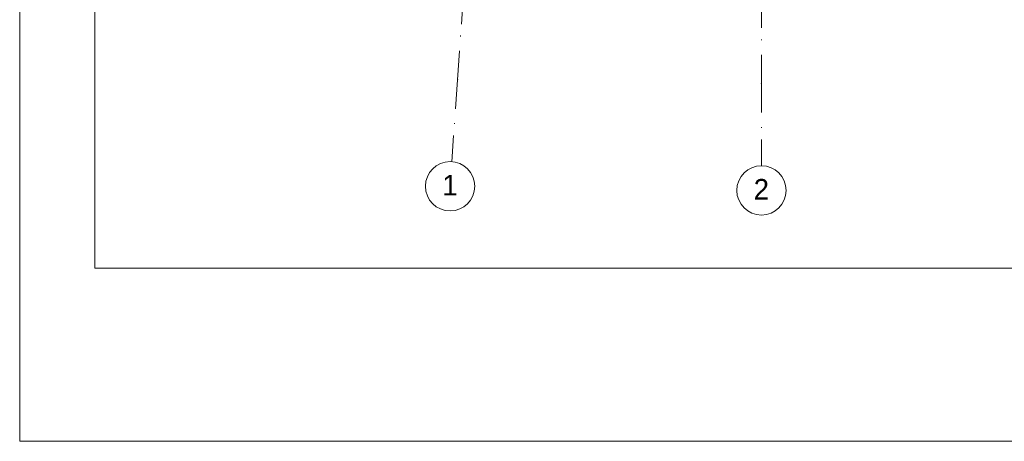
# Paper-space layout 'SA-902 Ruumi 103 siseviimistlused' of a CAD drawing. Header units: millimetres. Extents: x 15 to 415, y 5 to 292.
# Tile 1 of 71: x 15 to 135, y 5 to 56. Entities that reach past the tile are written whole.
import ezdxf
from ezdxf.xclip import XClip

# ---------------------------------------------------------------- set-up
doc = ezdxf.new("R2010")
doc.units = ezdxf.units.MM
doc.header["$MEASUREMENT"] = 0
doc.header["$XCLIPFRAME"] = 2
doc.linetypes.add('Dot & Dashed', pattern=[6.702778, 3.527778, -1.763889, 0, -1.411111])
doc.layers.add('AR - Seinad VS', color=7, linetype='Continuous')
doc.layers.add('AR - Teljed', color=7, linetype='Continuous')
doc.styles.add('GENERATED_STYLE_1', font='txt')

# ---------------------------------------------------------------- blocks, each defined once
blk = doc.blocks.new('Drawing_1_1', base_point=(61.45, 53.28))
at = {"layer": 'AR - Teljed', "color": 251, "linetype": 'Dot & Dashed', "lineweight": 13}
for p, q in [((105.36, 48.56), (105.36, 266.4)), ((68.34, 49.03), (83.5, 265.87)), ((68.34, 49.03), (67.64, 39.05)), ((105.36, 48.56), (105.36, 38.56))]:
    blk.add_line(p, q, dxfattribs=at)
at = {"layer": 'AR - Teljed', "color": 251, "linetype": 'Continuous', "lineweight": 13}
for centre in [(67.43, 36.06), (105.36, 35.56)]:
    blk.add_circle(centre, 3, dxfattribs=at)
at = {"layer": 'AR - Teljed', "color": 251, "linetype": 'Dot & Dashed', "lineweight": 13}
for p in [(68.34, 49.03), (68.34, 49.03), (105.36, 48.56), (105.36, 48.56)]:
    blk.add_point(p, dxfattribs=at)
at = {"layer": 'AR - Seinad VS', "color": 7, "linetype": 'Continuous', "lineweight": 13, "insert": (95.58, 55.89), "char_height": 2, "attachment_point": 7, "rotation": 0.1108, "style": 'GENERATED_STYLE_1'}
blk.add_mtext('{\\A1; }', dxfattribs=at)
at = {"layer": 'AR - Teljed', "color": 251, "linetype": 'Continuous', "lineweight": 13, "char_height": 2.5, "attachment_point": 4, "style": 'GENERATED_STYLE_1'}
for s, insert in [('{\\A1;1}', (66.48, 36.2)), ('{\\A1;2}', (104.42, 35.7))]:
    blk.add_mtext(s, dxfattribs=dict(at, insert=insert))

psp = doc.layouts.new('SA-902 Ruumi 103 siseviimistlused')

# ---------------------------------------------------------------- linework, layer by layer
at = {"color": 7, "linetype": 'Continuous', "lineweight": 9, "flags": 128}
psp.add_lwpolyline([(15, 292), (415, 292), (415, 5), (15, 5)], close=True, dxfattribs=at)

# ---------------------------------------------------------------- next in the draw order: block references
at = {"color": 7, "linetype": 'Continuous', "lineweight": 13}
ref = psp.add_blockref('Drawing_1_1', (61.45, 53.28), dxfattribs=at)
XClip(ref).set_block_clipping_path([(24.1555726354, 26.0866641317), (244.2005401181, 283.9995795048)])

doc.saveas('drawing.dxf')
